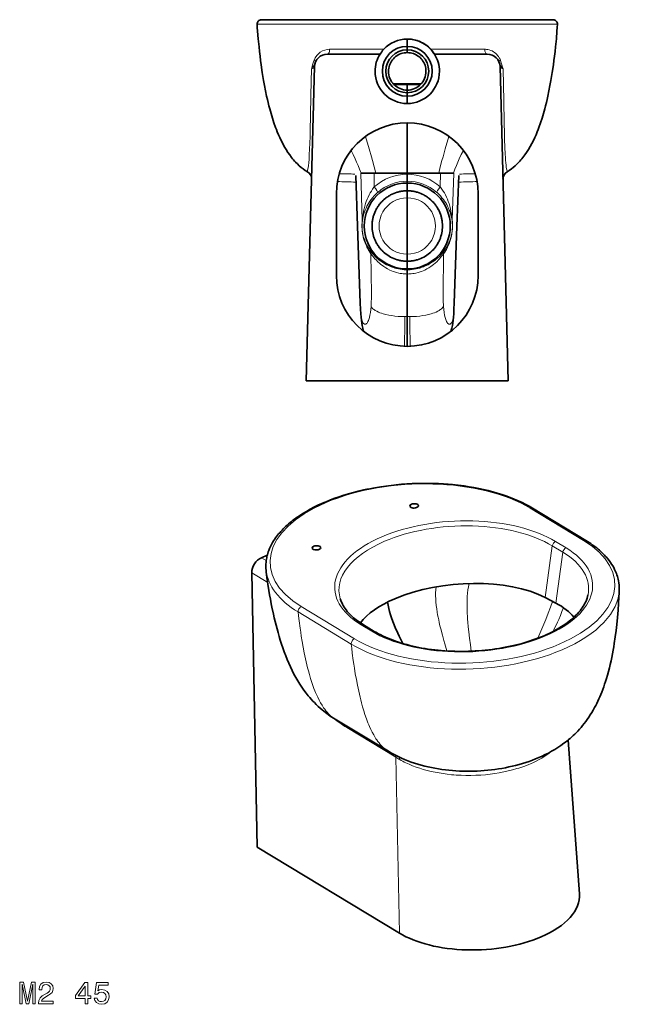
# Model space of a CAD drawing. Extents: x 15 to 367, y 20 to 272.
# Tile 3 of 3: x 225 to 367, y 28 to 257. Entities that reach past the tile are written whole.
import ezdxf

# ---------------------------------------------------------------- set-up
doc = ezdxf.new("R2010")
doc.units = 0

msp = doc.modelspace()

# ---------------------------------------------------------------- linework, layer by layer
at = {"color": 7, "lineweight": 35}
for p, q in [((280.8, 257.43), (314.76, 257.43)), ((348.72, 257.43), (314.76, 257.43)), ((293.17, 246.51), (291.26, 173.43)), ((336.35, 246.51), (338.26, 173.43)), ((314.76, 173.43), (291.26, 173.43)), ((291.26, 173.43), (314.76, 173.43)), ((338.26, 173.43), (314.76, 173.43)), ((314.76, 173.43), (338.26, 173.43)), ((278.57, 128.72), (279.82, 64.94)), ((352.18, 89.81), (354.83, 54.02)), ((279.82, 64.94), (312.92, 44.91))]:
    msp.add_line(p, q, dxfattribs=at)
at = {"color": 7, "lineweight": 13}
for p, q in [((279.8, 256.38), (314.76, 256.38)), ((349.72, 256.38), (314.76, 256.38)), ((312.12, 85.81), (312.92, 44.91))]:
    msp.add_line(p, q, dxfattribs=at)
at = {"color": 7, "lineweight": 35, "ltscale": 0.04253}
for p, q in [((314.76, 251.23), (314.76, 252.93)), ((314.76, 251.23), (314.76, 252.93)), ((314.76, 237.93), (314.76, 239.63)), ((314.76, 237.93), (314.76, 239.63))]:
    msp.add_line(p, q, dxfattribs=at)
at = {"color": 7, "lineweight": 13, "ltscale": 0.314384}
for p, q in [((309.27, 250.54), (296.69, 250.54)), ((320.25, 250.54), (332.83, 250.54))]:
    msp.add_line(p, q, dxfattribs=at)
at = {"color": 7, "lineweight": 35, "ltscale": 0.02}
for p, q in [((314.76, 250.43), (314.76, 251.23)), ((314.76, 250.43), (314.76, 251.23)), ((314.76, 239.63), (314.76, 240.43)), ((314.76, 239.63), (314.76, 240.43))]:
    msp.add_line(p, q, dxfattribs=at)
at = {"color": 7, "lineweight": 35, "ltscale": 0.016557}
msp.add_line((314.76, 249.77), (314.76, 250.43), dxfattribs=at)
msp.add_line((314.76, 249.77), (314.76, 250.43), dxfattribs=at)
at = {"color": 7, "lineweight": 35, "ltscale": 0.306075}
for p, q in [((296.17, 249.43), (308.42, 249.43)), ((333.35, 249.43), (321.1, 249.43))]:
    msp.add_line(p, q, dxfattribs=at)
at = {"color": 7, "lineweight": 35, "ltscale": 0.003912}
msp.add_line((314.76, 242.48), (314.76, 242.33), dxfattribs=at)
msp.add_line((314.76, 242.48), (314.76, 242.33), dxfattribs=at)
at = {"color": 7, "lineweight": 35, "ltscale": 0.031931}
msp.add_line((314.76, 242.33), (314.76, 241.05), dxfattribs=at)
msp.add_line((314.76, 242.33), (314.76, 241.05), dxfattribs=at)
at = {"color": 7, "lineweight": 35, "ltscale": 0.015549}
msp.add_line((314.76, 240.43), (314.76, 241.05), dxfattribs=at)
msp.add_line((314.76, 240.43), (314.76, 241.05), dxfattribs=at)
at = {"color": 7, "lineweight": 35, "ltscale": 0.292197}
msp.add_line((314.76, 233.43), (314.76, 221.74), dxfattribs=at)
msp.add_line((314.76, 233.43), (314.76, 221.74), dxfattribs=at)
at = {"color": 7, "lineweight": 35, "ltscale": 0.293794}
for p, q in [((303.2, 209.43), (302.79, 221.17)), ((326.32, 209.43), (326.73, 221.17))]:
    msp.add_line(p, q, dxfattribs=at)
at = {"color": 7, "lineweight": 13, "ltscale": 0.273311}
for p, q in [((304.3, 210.82), (303.92, 221.74)), ((325.22, 210.82), (325.6, 221.74))]:
    msp.add_line(p, q, dxfattribs=at)
at = {"color": 7, "lineweight": 35, "ltscale": 0.078358}
for p, q in [((303.92, 221.74), (307.06, 221.74)), ((325.6, 221.74), (322.46, 221.74))]:
    msp.add_line(p, q, dxfattribs=at)
at = {"color": 7, "lineweight": 13, "ltscale": 0.08071}
for p, q in [((307.08, 218.52), (307.06, 221.74)), ((322.44, 218.52), (322.46, 221.74))]:
    msp.add_line(p, q, dxfattribs=at)
at = {"color": 7, "lineweight": 35, "ltscale": 0.192524}
for p in [(307.06, 221.74), (322.46, 221.74)]:
    msp.add_line(p, (314.76, 221.74), dxfattribs=at)
at = {"color": 7, "lineweight": 35, "ltscale": 0.006346}
msp.add_line((314.76, 221.49), (314.76, 221.74), dxfattribs=at)
msp.add_line((314.76, 221.49), (314.76, 221.74), dxfattribs=at)
at = {"color": 7, "lineweight": 35, "ltscale": 0.041389}
msp.add_line((314.76, 219.83), (314.76, 221.49), dxfattribs=at)
msp.add_line((314.76, 219.83), (314.76, 221.49), dxfattribs=at)
at = {"color": 7, "lineweight": 35, "ltscale": 0.010196}
msp.add_line((314.76, 219.83), (314.76, 219.43), dxfattribs=at)
msp.add_line((314.76, 219.83), (314.76, 219.43), dxfattribs=at)
at = {"color": 7, "lineweight": 35, "ltscale": 0.044893}
msp.add_line((314.76, 217.63), (314.76, 219.43), dxfattribs=at)
msp.add_line((314.76, 217.63), (314.76, 219.43), dxfattribs=at)
at = {"color": 7, "lineweight": 35, "ltscale": 0.475}
for p, q in [((298.26, 216.93), (298.26, 197.93)), ((331.26, 216.93), (331.26, 197.93))]:
    msp.add_line(p, q, dxfattribs=at)
at = {"color": 7, "lineweight": 35, "ltscale": 0.00106}
for p, q in [((314.76, 217.59), (314.76, 217.63)), ((314.76, 217.59), (314.76, 217.63)), ((314.76, 201.27), (314.76, 201.22)), ((314.76, 201.27), (314.76, 201.22))]:
    msp.add_line(p, q, dxfattribs=at)
at = {"color": 7, "lineweight": 35, "ltscale": 0.040008}
for p, q in [((314.76, 217.59), (314.76, 215.99)), ((314.76, 217.59), (314.76, 215.99)), ((314.76, 201.27), (314.76, 202.87)), ((314.76, 201.27), (314.76, 202.87))]:
    msp.add_line(p, q, dxfattribs=at)
at = {"color": 7, "lineweight": 35, "ltscale": 0.225415}
msp.add_line((314.76, 206.97), (314.76, 215.99), dxfattribs=at)
msp.add_line((314.76, 206.97), (314.76, 215.99), dxfattribs=at)
at = {"color": 7, "lineweight": 35, "ltscale": 0.449879}
for p, q in [((303.83, 191.44), (303.2, 209.43)), ((325.69, 191.44), (326.32, 209.43))]:
    msp.add_line(p, q, dxfattribs=at)
at = {"color": 7, "lineweight": 13, "ltscale": 0.001396}
for p, q in [((304.22, 209.43), (304.22, 209.48)), ((325.31, 209.43), (325.31, 209.48))]:
    msp.add_line(p, q, dxfattribs=at)
at = {"color": 7, "lineweight": 13, "ltscale": 0.001212}
for p, q in [((304.24, 209.38), (304.24, 209.43)), ((325.28, 209.38), (325.28, 209.43))]:
    msp.add_line(p, q, dxfattribs=at)
at = {"color": 7, "lineweight": 35, "ltscale": 0.001923}
for p, q in [((306.91, 207.05), (306.93, 206.97)), ((322.61, 207.05), (322.59, 206.97))]:
    msp.add_line(p, q, dxfattribs=at)
at = {"color": 7, "lineweight": 35, "ltscale": 0.102663}
msp.add_line((314.76, 202.87), (314.76, 206.97), dxfattribs=at)
msp.add_line((314.76, 202.87), (314.76, 206.97), dxfattribs=at)
at = {"color": 7, "lineweight": 13, "ltscale": 0.232419}
for p, q in [((306.41, 193.66), (306.3, 202.96)), ((323.11, 193.66), (323.22, 202.96))]:
    msp.add_line(p, q, dxfattribs=at)
at = {"color": 7, "lineweight": 35, "ltscale": 0.044894}
msp.add_line((314.76, 199.43), (314.76, 201.22), dxfattribs=at)
msp.add_line((314.76, 199.43), (314.76, 201.22), dxfattribs=at)
at = {"color": 7, "lineweight": 35, "ltscale": 0.004461}
msp.add_line((314.76, 199.25), (314.76, 199.43), dxfattribs=at)
msp.add_line((314.76, 199.25), (314.76, 199.43), dxfattribs=at)
at = {"color": 7, "lineweight": 35, "ltscale": 0.024992}
msp.add_line((314.76, 199.25), (314.76, 198.25), dxfattribs=at)
msp.add_line((314.76, 199.25), (314.76, 198.25), dxfattribs=at)
at = {"color": 7, "lineweight": 35, "ltscale": 0.131958}
msp.add_line((314.76, 198.79), (314.76, 193.51), dxfattribs=at)
msp.add_line((314.76, 198.79), (314.76, 193.51), dxfattribs=at)
at = {"color": 7, "lineweight": 35, "ltscale": 0.247714}
msp.add_line((314.76, 188.34), (314.76, 198.25), dxfattribs=at)
msp.add_line((314.76, 188.34), (314.76, 198.25), dxfattribs=at)
at = {"color": 7, "lineweight": 35, "ltscale": 0.000102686}
for p, q in [((303.83, 191.44), (303.83, 191.44)), ((325.69, 191.44), (325.69, 191.44))]:
    msp.add_line(p, q, dxfattribs=at)
at = {"color": 7, "lineweight": 13, "ltscale": 0.014225}
for q in [(314.19, 188.34), (315.33, 188.34)]:
    msp.add_line((314.76, 188.34), q, dxfattribs=at)
at = {"color": 7, "lineweight": 35, "ltscale": 0.172705}
msp.add_line((314.76, 188.34), (314.76, 181.43), dxfattribs=at)
msp.add_line((314.76, 188.34), (314.76, 181.43), dxfattribs=at)
at = {"color": 7, "lineweight": 13, "ltscale": 0.361626}
for p, q in [((343.4, 143.75), (355.77, 136.27)), ((301.74, 112.14), (289.36, 119.63)), ((302.48, 113.39), (290.1, 120.88))]:
    msp.add_line(p, q, dxfattribs=at)
at = {"color": 7, "lineweight": 35, "ltscale": 0.361627}
msp.add_line((343.95, 143.75), (356.33, 136.26), dxfattribs=at)
at = {"color": 7, "lineweight": 13, "ltscale": 0.072325}
for p, q in [((349.26, 136.03), (351.73, 134.53)), ((348.52, 135.02), (350.99, 133.52)), ((306.52, 115.13), (304.05, 116.62))]:
    msp.add_line(p, q, dxfattribs=at)
at = {"color": 7, "lineweight": 13, "ltscale": 0.303608}
msp.add_line((346.86, 122.98), (348.52, 135.02), dxfattribs=at)
at = {"color": 7, "lineweight": 13, "ltscale": 0.298676}
msp.add_line((349.36, 121.68), (350.99, 133.52), dxfattribs=at)
at = {"color": 7, "lineweight": 35, "ltscale": 0.037154}
msp.add_line((280.81, 132.25), (282.18, 132.84), dxfattribs=at)
at = {"color": 7, "lineweight": 13, "ltscale": 0.032757}
msp.add_line((281.93, 131.57), (280.81, 132.25), dxfattribs=at)
at = {"color": 7, "lineweight": 13, "ltscale": 0.108412}
msp.add_line((282.28, 126.47), (278.57, 128.72), dxfattribs=at)
at = {"color": 7, "lineweight": 35, "ltscale": 0.070518}
msp.add_line((349.36, 121.68), (346.86, 122.98), dxfattribs=at)
msp.add_line((349.36, 121.68), (346.86, 122.98), dxfattribs=at)
at = {"color": 7, "lineweight": 35, "ltscale": 0.072325}
msp.add_line((307.08, 115.12), (304.6, 116.62), dxfattribs=at)
at = {"color": 7, "lineweight": 35, "ltscale": 0.361626}
msp.add_line((297.98, 94.68), (310.36, 87.2), dxfattribs=at)
at = {"color": 7, "lineweight": 13, "ltscale": 0.334504}
msp.add_line((300.67, 92.74), (312.12, 85.81), dxfattribs=at)
at = {"color": 7, "lineweight": 35}
for points in [[(291.51, 222.07), (291.01, 222.38), (290.54, 222.72), (290.07, 223.08), (289.62, 223.46), (289.19, 223.86), (288.77, 224.29), (288.53, 224.55), (288.29, 224.81), (288.06, 225.09), (287.83, 225.38), (287.39, 225.97), (286.97, 226.57), (286.54, 227.24), (286.14, 227.93), (285.76, 228.64), (285.39, 229.36), (285.08, 230.01), (284.79, 230.68), (284.51, 231.36), (284.31, 231.87), (284.11, 232.38), (283.73, 233.45), (283.38, 234.52), (283.06, 235.61), (282.75, 236.7), (282.56, 237.42), (282.38, 238.14), (282.2, 238.9), (282.03, 239.65), (281.78, 240.87), (281.54, 242.09), (281.32, 243.31), (281.16, 244.21), (281.02, 245.12), (280.75, 246.91), (280.62, 247.94), (280.49, 248.96), (280.36, 250.03), (280.25, 251.08), (280.06, 253), (279.91, 254.75), (279.85, 255.62), (279.8, 256.38)], [(338.01, 222.07), (338.51, 222.38), (338.99, 222.72), (339.45, 223.08), (339.9, 223.46), (340.33, 223.86), (340.75, 224.29), (340.99, 224.55), (341.23, 224.81), (341.46, 225.09), (341.69, 225.38), (342.13, 225.97), (342.55, 226.57), (342.98, 227.24), (343.38, 227.93), (343.77, 228.64), (344.13, 229.36), (344.44, 230.01), (344.73, 230.68), (345.01, 231.36), (345.21, 231.87), (345.41, 232.38), (345.79, 233.45), (346.14, 234.52), (346.46, 235.61), (346.77, 236.7), (346.96, 237.42), (347.14, 238.14), (347.32, 238.9), (347.49, 239.65), (347.75, 240.87), (347.98, 242.09), (348.2, 243.31), (348.36, 244.21), (348.5, 245.12), (348.77, 246.91), (348.91, 247.94), (349.03, 248.96), (349.16, 250.03), (349.27, 251.08), (349.46, 253), (349.61, 254.75), (349.67, 255.62), (349.72, 256.38)], [(309.27, 250.54), (309.11, 250.36), (309.01, 250.23), (308.82, 249.96), (308.62, 249.68), (308.42, 249.43)], [(310.4, 245.43), (310.41, 245.79), (310.46, 246.14), (310.53, 246.49), (310.63, 246.83), (310.76, 247.16), (310.92, 247.48), (311.1, 247.79), (311.31, 248.08), (311.53, 248.35), (311.78, 248.6), (312.05, 248.83), (312.34, 249.04), (312.66, 249.23), (312.98, 249.39), (313.32, 249.53), (313.67, 249.63), (314.03, 249.71), (314.39, 249.75), (314.76, 249.77)], [(319.12, 245.43), (319.11, 245.79), (319.06, 246.14), (318.99, 246.49), (318.89, 246.83), (318.76, 247.16), (318.6, 247.48), (318.42, 247.79), (318.21, 248.08), (317.99, 248.35), (317.74, 248.6), (317.47, 248.83), (317.18, 249.04), (316.86, 249.23), (316.54, 249.39), (316.2, 249.53), (315.85, 249.63), (315.49, 249.71), (315.13, 249.75), (314.76, 249.77)], [(321.1, 249.43), (320.98, 249.57), (320.81, 249.79), (320.65, 250.02), (320.49, 250.25), (320.33, 250.45), (320.25, 250.54)], [(303.83, 191.44), (303.89, 190.07), (303.95, 188.98), (304.01, 188.19), (304.07, 187.54), (304.17, 186.84), (304.26, 186.27), (304.39, 185.65), (304.51, 185.19), (304.58, 184.95)], [(325.69, 191.44), (325.63, 190.07), (325.57, 188.98), (325.51, 188.19), (325.45, 187.54), (325.36, 186.84), (325.26, 186.27), (325.13, 185.65), (325.01, 185.19), (324.95, 184.95)], [(343.95, 143.75), (343.16, 144.21), (342.33, 144.66), (341.47, 145.08), (340.58, 145.5), (339.66, 145.89), (338.72, 146.27), (337.74, 146.62), (336.74, 146.96), (335.72, 147.28), (334.68, 147.58), (333.61, 147.86), (332.52, 148.11), (331.41, 148.35), (330.28, 148.57), (329.14, 148.76), (327.98, 148.94), (326.64, 149.11), (325.29, 149.26), (324.26, 149.35), (323.23, 149.42), (322.02, 149.49), (320.8, 149.53), (319.57, 149.55), (318.35, 149.55), (317.12, 149.53), (315.89, 149.49), (314.66, 149.42), (313.44, 149.33), (312.21, 149.22), (311, 149.09), (309.79, 148.93), (308.59, 148.76), (307.68, 148.61), (306.77, 148.45), (306.05, 148.31), (305.33, 148.16), (304.61, 148.01), (303.33, 147.71), (302.21, 147.42), (301.1, 147.12), (300.01, 146.79), (298.94, 146.44), (297.89, 146.08), (296.87, 145.69), (295.87, 145.29), (295.38, 145.09)], [(281.91, 129.3), (281.87, 129.78), (281.85, 130.26), (281.86, 130.75), (281.89, 131.23), (281.93, 131.57), (281.98, 131.91), (282.04, 132.25), (282.11, 132.58), (282.2, 132.92), (282.29, 133.26), (282.4, 133.59), (282.52, 133.93), (282.71, 134.39), (282.92, 134.86), (283.15, 135.31), (283.4, 135.77), (283.63, 136.15), (283.87, 136.52), (284.09, 136.84), (284.32, 137.15), (284.56, 137.46), (284.8, 137.77), (285.06, 138.07), (285.33, 138.38), (285.61, 138.68), (285.89, 138.97), (286.19, 139.27), (286.5, 139.56), (286.81, 139.84), (287.14, 140.13), (287.47, 140.41), (287.81, 140.69), (288.16, 140.96), (288.52, 141.23), (288.89, 141.5), (289.66, 142.03), (290.45, 142.54), (291.28, 143.04), (292.14, 143.52), (293.03, 143.99), (293.95, 144.44), (294.9, 144.88), (295.38, 145.09)], [(364.1, 124.86), (364.1, 125.37), (364.07, 125.88), (364.01, 126.39), (363.92, 126.9), (363.85, 127.24), (363.77, 127.57), (363.68, 127.9), (363.57, 128.23), (363.45, 128.56), (363.32, 128.88), (363.18, 129.21), (363.03, 129.53), (362.81, 129.95), (362.58, 130.36), (362.32, 130.77), (362.05, 131.17), (361.75, 131.58), (361.43, 131.99), (361.18, 132.28), (360.92, 132.57), (360.65, 132.86), (360.38, 133.14), (360.09, 133.42), (359.79, 133.7), (359.49, 133.97), (359.17, 134.24), (358.85, 134.51), (358.51, 134.77), (358.17, 135.03), (357.82, 135.28), (357.46, 135.53), (357.09, 135.78), (356.71, 136.02), (356.33, 136.26)], [(297.98, 94.68), (297.6, 94.92), (297.21, 95.17), (296.83, 95.42), (296.45, 95.69), (296.07, 95.97), (295.69, 96.25), (295.31, 96.55), (294.93, 96.86), (294.48, 97.25), (294.03, 97.65), (293.58, 98.08), (293.13, 98.53), (292.77, 98.9), (292.41, 99.3), (292.05, 99.71), (291.69, 100.13), (291.2, 100.75), (290.71, 101.41), (290.22, 102.1), (289.75, 102.82), (289.28, 103.58), (288.83, 104.36), (288.39, 105.18), (287.96, 106.02), (287.56, 106.85), (287.18, 107.7), (286.81, 108.57), (286.46, 109.45), (286.12, 110.34), (285.8, 111.25), (285.49, 112.16), (285.2, 113.07), (284.93, 113.95), (284.68, 114.82), (284.44, 115.69), (284.22, 116.56), (284.01, 117.41), (283.81, 118.26), (283.62, 119.09), (283.27, 120.73), (283.11, 121.54), (282.91, 122.62), (282.73, 123.64), (282.56, 124.62), (282.33, 126.11), (282.11, 127.67), (281.95, 128.94), (281.91, 129.3)], [(345.4, 85.75), (346.15, 86.09), (346.89, 86.44), (347.62, 86.81), (348.35, 87.21), (349.08, 87.63), (349.81, 88.08), (350.52, 88.56), (351.23, 89.07), (351.6, 89.34), (351.96, 89.63), (352.32, 89.92), (352.68, 90.22), (353.03, 90.54), (353.39, 90.86), (353.74, 91.19), (354.09, 91.54), (354.47, 91.93), (354.84, 92.34), (355.21, 92.76), (355.58, 93.2), (355.95, 93.66), (356.32, 94.14), (356.67, 94.63), (357.03, 95.15), (357.37, 95.68), (357.71, 96.22), (358.05, 96.79), (358.37, 97.38), (358.63, 97.86), (358.88, 98.35), (359.12, 98.86), (359.36, 99.38), (359.6, 99.91), (359.82, 100.45), (360.05, 101), (360.26, 101.55), (360.49, 102.19), (360.71, 102.83), (360.93, 103.48), (361.14, 104.14), (361.37, 104.95), (361.6, 105.77), (361.81, 106.59), (362.01, 107.42), (362.2, 108.25), (362.38, 109.07), (362.54, 109.9), (362.7, 110.73), (362.83, 111.51), (362.96, 112.28), (363.19, 113.81), (363.38, 115.29), (363.54, 116.71), (363.7, 118.32), (363.85, 120.03), (363.95, 121.56), (364.03, 122.99), (364.08, 124.19), (364.1, 124.86)], [(299.16, 122.72), (299.24, 122.49), (299.31, 122.26), (299.4, 122.04), (299.5, 121.81), (299.67, 121.47), (299.85, 121.12), (300.06, 120.78), (300.28, 120.44), (300.53, 120.1), (300.8, 119.77), (301.09, 119.43), (301.4, 119.1), (301.69, 118.81), (302, 118.53), (302.28, 118.28), (302.58, 118.03), (302.88, 117.79), (303.21, 117.55), (303.54, 117.31), (303.88, 117.07), (304.24, 116.84), (304.6, 116.62)], [(310.18, 121.93), (310.31, 121.19), (310.46, 120.46), (310.65, 119.72), (310.86, 118.98), (311.1, 118.25), (311.39, 117.43), (311.71, 116.61), (312.05, 115.8), (312.3, 115.24), (312.55, 114.67), (312.86, 114.02), (313.18, 113.37), (313.73, 112.28)], [(310.18, 121.93), (310.31, 121.19), (310.46, 120.46), (310.65, 119.72), (310.86, 118.98), (311.1, 118.25), (311.39, 117.43), (311.71, 116.61), (312.05, 115.8), (312.3, 115.24), (312.55, 114.67), (312.86, 114.02), (313.18, 113.37), (313.73, 112.28)], [(346.6, 114.1), (347.21, 114.37), (347.8, 114.64), (348.38, 114.93), (348.94, 115.22), (349.49, 115.51), (350.02, 115.82), (350.53, 116.13), (351.03, 116.44), (351.51, 116.77), (351.98, 117.11), (352.43, 117.45), (352.86, 117.79), (353.27, 118.14), (353.66, 118.49), (354.02, 118.85), (354.37, 119.21), (354.68, 119.55), (354.97, 119.9), (355.24, 120.25), (355.49, 120.6), (355.72, 120.95), (355.93, 121.3), (356.12, 121.65), (356.29, 122), (356.46, 122.41), (356.61, 122.81), (356.73, 123.22), (356.82, 123.62)], [(307.08, 115.12), (307.57, 114.83), (308.07, 114.55), (308.59, 114.28), (309.13, 114.02), (309.69, 113.76), (310.25, 113.51), (310.85, 113.27), (311.44, 113.04), (312.06, 112.82), (312.69, 112.61), (313.34, 112.4), (313.99, 112.21), (314.67, 112.02), (315.34, 111.84), (316.04, 111.68), (316.74, 111.52), (317.46, 111.37), (318.18, 111.24), (318.92, 111.11), (319.65, 111), (320.41, 110.9), (321.16, 110.8), (321.92, 110.72), (322.69, 110.65), (323.47, 110.59), (324.24, 110.54), (325.03, 110.5), (325.81, 110.48), (326.6, 110.46), (327.39, 110.46), (328.19, 110.46), (328.98, 110.48), (329.77, 110.51), (330.57, 110.55), (331.36, 110.6), (332.15, 110.67), (332.93, 110.74), (333.72, 110.82), (334.5, 110.92), (335.28, 111.03), (336.04, 111.14), (336.81, 111.27), (337.57, 111.41), (338.32, 111.56), (339.07, 111.72), (339.81, 111.89), (340.53, 112.06), (341.25, 112.25), (341.96, 112.45), (342.66, 112.66), (343.34, 112.88), (344.02, 113.11), (344.68, 113.34), (345.34, 113.58), (345.97, 113.83), (346.6, 114.1)], [(345.4, 85.75), (344.64, 85.44), (343.88, 85.15), (343.12, 84.87), (342.34, 84.61), (341.56, 84.37), (340.78, 84.14), (339.99, 83.93), (339.2, 83.74), (338.4, 83.56), (337.59, 83.39), (336.78, 83.24), (335.97, 83.11), (335.16, 82.99), (334.34, 82.89), (333.52, 82.8), (332.69, 82.72), (331.87, 82.66), (331.04, 82.62), (330.22, 82.59), (329.39, 82.57), (328.56, 82.57), (327.74, 82.59), (326.91, 82.62), (326.09, 82.66), (325.27, 82.72), (324.45, 82.8), (323.64, 82.89), (322.82, 82.99), (322.01, 83.12), (321.21, 83.25), (320.41, 83.41), (319.61, 83.58), (318.82, 83.77), (318.03, 83.97), (317.24, 84.2), (316.47, 84.44), (315.69, 84.7), (314.92, 84.99), (314.15, 85.29), (313.39, 85.62), (312.62, 85.97), (311.86, 86.35), (311.11, 86.76), (310.36, 87.2)]]:
    msp.add_lwpolyline(points, dxfattribs=at)
at = {"color": 7, "lineweight": 13}
for points in [[(332.83, 250.54), (333, 250.54), (333.17, 250.52), (333.35, 250.5), (333.52, 250.48), (333.86, 250.4), (334.18, 250.29), (334.5, 250.16), (334.8, 249.99), (335.08, 249.8), (335.34, 249.6), (335.58, 249.37), (335.8, 249.12), (336.01, 248.85), (336.19, 248.55), (336.35, 248.24), (336.43, 248.04)], [(293.09, 248.04), (292.95, 247.66), (292.87, 247.42), (292.73, 246.95), (292.51, 246.18), (292.45, 245.99)], [(293.39, 247.54), (293.24, 247.2), (293.17, 247.04), (293.05, 246.81), (292.93, 246.62), (292.8, 246.43), (292.58, 246.14), (292.45, 245.99)], [(336.13, 247.54), (336.28, 247.2), (336.35, 247.04), (336.47, 246.81), (336.59, 246.61), (336.72, 246.43), (336.94, 246.14), (337.07, 245.99)], [(336.43, 248.04), (336.57, 247.66), (336.65, 247.42), (336.79, 246.95), (337.01, 246.18), (337.07, 245.99)], [(292.45, 245.99), (292.33, 239.9), (292.22, 235), (292.15, 231.78), (292.12, 230.26), (292.07, 228.71), (292.02, 227.3), (291.96, 226.04), (291.9, 225.01), (291.82, 224.15), (291.75, 223.48), (291.68, 222.98), (291.64, 222.73), (291.57, 222.36), (291.51, 222.07)], [(293.17, 246.51), (293.16, 246.44), (293.12, 246.37), (293.05, 246.29), (292.98, 246.24), (292.9, 246.19), (292.7, 246.09), (292.45, 245.99)], [(336.35, 246.51), (336.36, 246.44), (336.4, 246.37), (336.47, 246.29), (336.54, 246.24), (336.62, 246.19), (336.82, 246.09), (337.07, 245.99)], [(338.01, 222.07), (337.98, 222.22), (337.92, 222.51), (337.88, 222.72), (337.82, 223.09), (337.76, 223.57), (337.7, 224.11), (337.64, 224.75), (337.6, 225.39), (337.56, 226.11), (337.48, 227.78), (337.42, 229.56), (337.39, 230.85), (337.33, 233.6), (337.22, 238.47), (337.07, 245.99)], [(305.06, 230.28), (305.92, 227.37), (306.44, 225.56), (306.7, 224.65), (307.08, 223.21), (307.46, 221.74)], [(324.46, 230.28), (323.6, 227.37), (323.08, 225.56), (322.83, 224.65), (322.44, 223.21), (322.07, 221.74)], [(301.7, 227.02), (302.18, 226.03), (302.64, 225.04), (302.98, 224.29), (303.31, 223.54), (303.68, 222.65), (304.04, 221.74)], [(327.82, 227.02), (327.34, 226.03), (326.88, 225.04), (326.54, 224.29), (326.21, 223.54), (325.84, 222.65), (325.49, 221.74)], [(304.3, 210.82), (304.36, 211.47), (304.41, 211.87), (304.47, 212.26), (304.58, 212.86), (304.71, 213.46), (304.86, 214.05), (305.04, 214.64), (305.22, 215.15), (305.42, 215.66), (305.64, 216.16), (305.88, 216.65), (306.13, 217.11), (306.4, 217.57), (306.7, 218.01), (307.01, 218.44), (307.08, 218.52)], [(325.22, 210.82), (325.16, 211.47), (325.11, 211.87), (325.05, 212.26), (324.94, 212.86), (324.81, 213.46), (324.66, 214.05), (324.48, 214.64), (324.3, 215.15), (324.11, 215.66), (323.89, 216.16), (323.64, 216.65), (323.39, 217.11), (323.12, 217.57), (322.82, 218.01), (322.51, 218.44), (322.44, 218.52)], [(304.32, 210.59), (304.41, 211.15), (304.52, 211.7), (304.67, 212.25), (304.81, 212.7), (304.98, 213.14), (305.16, 213.58), (305.37, 214.01), (305.58, 214.42), (305.82, 214.82), (306.07, 215.22), (306.35, 215.61), (306.68, 216.02), (307.03, 216.42), (307.41, 216.82), (307.81, 217.19), (307.88, 217.26)], [(325.2, 210.59), (325.11, 211.15), (325, 211.7), (324.85, 212.25), (324.71, 212.7), (324.54, 213.14), (324.36, 213.58), (324.16, 214.01), (323.94, 214.42), (323.7, 214.82), (323.45, 215.22), (323.17, 215.61), (322.84, 216.02), (322.49, 216.42), (322.11, 216.82), (321.71, 217.19), (321.64, 217.26)], [(306.3, 202.96), (306.06, 203.32), (305.81, 203.71), (305.65, 203.97), (305.5, 204.25), (305.37, 204.51), (305.24, 204.78), (305.03, 205.26), (304.93, 205.52), (304.83, 205.79), (304.67, 206.28), (304.53, 206.82), (304.47, 207.08), (304.37, 207.59), (304.35, 207.74), (304.29, 208.2), (304.24, 208.72), (304.22, 209.25), (304.22, 209.43)], [(306.08, 203.77), (305.87, 204.09), (305.65, 204.43), (305.43, 204.8), (305.3, 205.04), (305.17, 205.31), (305.06, 205.56), (304.94, 205.82), (304.77, 206.28), (304.69, 206.52), (304.61, 206.78), (304.53, 207.09), (304.45, 207.42), (304.39, 207.73), (304.34, 208.06), (304.28, 208.54), (304.25, 209.05), (304.24, 209.38)], [(323.22, 202.96), (323.47, 203.32), (323.71, 203.71), (323.87, 203.97), (324.02, 204.25), (324.15, 204.51), (324.28, 204.78), (324.49, 205.26), (324.59, 205.52), (324.69, 205.79), (324.85, 206.28), (324.99, 206.82), (325.05, 207.08), (325.15, 207.59), (325.17, 207.74), (325.23, 208.2), (325.28, 208.72), (325.3, 209.25), (325.31, 209.43)], [(323.44, 203.77), (323.65, 204.09), (323.87, 204.43), (324.09, 204.8), (324.22, 205.04), (324.35, 205.31), (324.46, 205.56), (324.58, 205.82), (324.75, 206.28), (324.83, 206.52), (324.91, 206.78), (324.99, 207.09), (325.07, 207.42), (325.13, 207.73), (325.18, 208.06), (325.24, 208.54), (325.27, 209.05), (325.28, 209.38)], [(314.76, 199.25), (314.58, 199.25), (314.06, 199.27), (313.6, 199.31), (313.14, 199.37), (312.7, 199.45), (312.28, 199.54), (311.87, 199.65), (311.57, 199.74), (311.28, 199.84), (310.99, 199.95), (310.71, 200.06), (310.31, 200.23), (309.94, 200.42), (309.57, 200.61), (309.32, 200.76), (309.08, 200.91), (308.83, 201.08), (308.59, 201.25), (308.25, 201.5), (307.93, 201.77), (307.62, 202.03), (307.28, 202.36), (306.96, 202.7), (306.67, 203.03), (306.46, 203.29), (306.11, 203.74), (306.08, 203.77)], [(314.76, 198.25), (314.39, 198.27), (313.83, 198.32), (313.5, 198.36), (313.14, 198.41), (312.78, 198.48), (312.22, 198.61), (311.79, 198.74), (311.48, 198.85), (311.08, 199), (310.67, 199.18), (310.18, 199.43), (309.75, 199.67), (309.29, 199.97), (308.96, 200.21), (308.64, 200.45), (308.28, 200.76), (307.89, 201.13), (307.51, 201.52), (307.25, 201.82), (307.01, 202.11), (306.78, 202.39), (306.61, 202.6), (306.42, 202.8), (306.36, 202.87), (306.3, 202.96)], [(314.76, 199.25), (314.94, 199.25), (315.46, 199.27), (315.92, 199.31), (316.38, 199.37), (316.82, 199.45), (317.24, 199.54), (317.65, 199.65), (317.95, 199.74), (318.24, 199.84), (318.53, 199.95), (318.81, 200.06), (319.21, 200.23), (319.59, 200.42), (319.95, 200.61), (320.2, 200.76), (320.44, 200.91), (320.69, 201.08), (320.93, 201.25), (321.27, 201.5), (321.59, 201.77), (321.9, 202.03), (322.24, 202.36), (322.56, 202.7), (322.85, 203.03), (323.07, 203.29), (323.41, 203.74), (323.44, 203.77)], [(314.76, 198.25), (315.13, 198.27), (315.69, 198.32), (316.02, 198.36), (316.38, 198.41), (316.74, 198.48), (317.3, 198.61), (317.73, 198.74), (318.04, 198.85), (318.44, 199), (318.85, 199.18), (319.34, 199.43), (319.77, 199.67), (320.23, 199.97), (320.56, 200.21), (320.88, 200.45), (321.24, 200.76), (321.63, 201.13), (322.01, 201.52), (322.27, 201.82), (322.51, 202.11), (322.74, 202.39), (322.91, 202.6), (323.1, 202.8), (323.16, 202.87), (323.22, 202.96)], [(306.33, 190.71), (306.36, 191.18), (306.38, 191.67), (306.41, 192.66), (306.41, 193.66)], [(323.19, 190.71), (323.16, 191.18), (323.14, 191.67), (323.11, 192.66), (323.11, 193.66)], [(303.83, 191.44), (303.89, 190.08), (303.92, 189.47), (303.95, 189.05), (303.99, 188.67), (304.04, 188.24), (304.1, 187.88), (304.16, 187.6), (304.24, 187.37), (304.29, 187.23), (304.34, 187.11), (304.42, 186.96), (304.51, 186.82), (304.61, 186.71), (304.71, 186.63), (304.77, 186.6), (304.83, 186.58), (304.91, 186.56), (305, 186.57), (305.1, 186.59), (305.19, 186.64), (305.3, 186.73), (305.41, 186.85), (305.51, 187), (305.61, 187.19), (305.71, 187.42), (305.81, 187.68), (305.88, 187.9), (305.94, 188.14), (306.06, 188.67), (306.17, 189.29), (306.26, 189.98), (306.33, 190.71)], [(306.33, 190.71), (306.45, 190.53), (306.6, 190.35), (306.78, 190.18), (306.99, 190.01), (307.14, 189.9), (307.3, 189.8), (307.65, 189.6), (308.04, 189.41), (308.4, 189.26), (308.78, 189.13), (309.18, 189), (309.49, 188.91), (309.81, 188.83), (310.46, 188.68), (311.14, 188.57), (311.85, 188.47), (312.62, 188.4), (313.4, 188.35), (314.19, 188.34)], [(323.19, 190.71), (323.07, 190.53), (322.92, 190.35), (322.74, 190.18), (322.53, 190.01), (322.38, 189.9), (322.22, 189.8), (321.87, 189.6), (321.48, 189.41), (321.12, 189.26), (320.74, 189.13), (320.34, 189), (320.03, 188.91), (319.72, 188.83), (319.06, 188.68), (318.38, 188.57), (317.68, 188.47), (316.9, 188.4), (316.12, 188.35), (315.33, 188.34)], [(325.69, 191.44), (325.63, 190.08), (325.6, 189.47), (325.57, 189.05), (325.53, 188.67), (325.48, 188.24), (325.42, 187.88), (325.36, 187.6), (325.28, 187.37), (325.23, 187.23), (325.18, 187.11), (325.1, 186.96), (325.01, 186.82), (324.91, 186.71), (324.81, 186.63), (324.75, 186.6), (324.69, 186.58), (324.61, 186.56), (324.52, 186.57), (324.42, 186.59), (324.33, 186.64), (324.22, 186.73), (324.11, 186.85), (324.01, 187), (323.91, 187.19), (323.81, 187.42), (323.71, 187.68), (323.64, 187.9), (323.58, 188.14), (323.46, 188.67), (323.35, 189.29), (323.26, 189.98), (323.19, 190.71)], [(314.11, 181.44), (314.17, 186.78), (314.19, 188.34)], [(315.41, 181.44), (315.35, 186.78), (315.33, 188.34)], [(329.14, 126.24), (329, 125.51), (328.89, 124.77), (328.8, 124.02), (328.73, 123.26), (328.69, 122.5), (328.67, 121.64), (328.67, 120.77), (328.69, 119.9), (328.72, 119.29), (328.75, 118.68), (328.8, 117.97), (328.86, 117.25), (328.97, 116.13), (329.09, 115.01), (329.27, 113.51), (329.47, 112.01), (329.66, 110.51)], [(321.46, 125.47), (321.4, 124.78), (321.37, 124.08), (321.37, 123.38), (321.39, 122.67), (321.43, 121.96), (321.51, 121.16), (321.61, 120.36), (321.73, 119.56), (321.83, 118.97), (321.94, 118.39), (322.07, 117.76), (322.21, 117.14), (322.38, 116.41), (322.56, 115.69), (322.94, 114.23), (323.28, 113.01), (323.51, 112.19), (323.98, 110.56)], [(348.57, 122.09), (348.08, 120.73), (347.55, 119.33), (346.99, 117.9), (346.54, 116.82), (346.09, 115.72), (345.14, 113.51)], [(297.98, 94.68), (297.78, 94.81), (297.58, 94.95), (297.38, 95.09), (297.19, 95.25), (296.81, 95.57), (296.45, 95.93), (296.1, 96.31), (295.82, 96.64), (295.55, 96.99), (295.29, 97.35), (295.11, 97.63), (294.92, 97.92), (294.56, 98.52), (294.23, 99.14), (293.91, 99.79), (293.6, 100.45), (293.42, 100.88), (293.24, 101.31), (293.05, 101.8), (292.87, 102.29), (292.54, 103.24), (292.26, 104.13), (291.99, 105.04), (291.74, 105.95), (291.56, 106.64), (291.39, 107.33), (291.07, 108.71), (290.79, 110.08), (290.53, 111.42), (290.3, 112.73), (290.09, 114.02), (289.95, 114.96), (289.82, 115.86), (289.6, 117.54), (289.46, 118.69), (289.36, 119.63)], [(351.09, 120.65), (350.77, 119.75), (350.41, 118.84), (350.02, 117.91), (349.72, 117.24), (349.41, 116.55), (349.07, 115.83), (348.71, 115.1)], [(310.36, 87.2), (310.15, 87.32), (309.95, 87.46), (309.76, 87.61), (309.56, 87.76), (309.18, 88.08), (308.82, 88.44), (308.48, 88.82), (308.2, 89.15), (307.93, 89.5), (307.67, 89.86), (307.48, 90.14), (307.3, 90.43), (306.94, 91.03), (306.6, 91.65), (306.28, 92.3), (305.98, 92.96), (305.8, 93.39), (305.62, 93.82), (305.43, 94.31), (305.25, 94.8), (304.92, 95.75), (304.63, 96.64), (304.37, 97.55), (304.11, 98.46), (303.94, 99.15), (303.77, 99.84), (303.45, 101.22), (303.16, 102.59), (302.91, 103.93), (302.67, 105.25), (302.46, 106.53), (302.32, 107.47), (302.19, 108.37), (301.97, 110.05), (301.84, 111.2), (301.74, 112.14)], [(343.42, 84.31), (343.08, 84.17), (342.48, 83.93), (341.86, 83.69), (341.23, 83.47), (340.74, 83.32), (340.26, 83.17), (339.27, 82.89), (338.25, 82.63), (337.22, 82.4), (336.17, 82.2), (335.11, 82.03), (334.03, 81.89), (332.95, 81.77), (331.86, 81.68), (330.72, 81.62), (329.58, 81.59), (328.43, 81.59), (327.29, 81.62), (326.15, 81.68), (325.59, 81.72), (325.02, 81.77), (324.06, 81.88), (323.1, 82.01), (322.15, 82.16), (321.22, 82.33), (320.3, 82.53), (319.39, 82.75), (318.5, 83), (317.65, 83.26), (316.81, 83.54), (316, 83.85), (315.21, 84.18), (314.45, 84.53), (314.07, 84.71), (313.7, 84.9), (313.35, 85.09), (313.01, 85.29)]]:
    msp.add_lwpolyline(points, dxfattribs=at)
for points in [[(224.54, 28.48), (225.1, 28.48), (225.1, 33.02), (226.03, 28.48), (226.65, 28.48), (227.58, 33.02), (227.58, 28.48), (228.14, 28.48), (228.14, 33.48), (227.26, 33.48), (226.34, 29.07), (225.43, 33.48), (224.54, 33.48)], [(228.92, 28.48), (232.36, 28.48), (232.36, 29.1), (229.64, 29.1), (229.79, 29.44), (230.05, 29.72), (230.85, 30.23), (231.28, 30.45), (231.75, 30.76), (232.09, 31.12), (232.29, 31.55), (232.36, 32.03), (232.24, 32.63), (231.9, 33.11), (231.38, 33.41), (230.71, 33.52), (230.02, 33.4), (229.49, 33.06), (229.15, 32.52), (229.04, 31.81), (229.04, 31.7), (229.69, 31.7), (229.69, 31.76), (229.76, 32.25), (229.95, 32.61), (230.26, 32.84), (230.67, 32.92), (231.09, 32.85), (231.4, 32.67), (231.6, 32.39), (231.67, 32.04), (231.62, 31.7), (231.49, 31.42), (231.26, 31.18), (230.94, 30.96), (230.51, 30.73), (229.81, 30.29), (229.31, 29.81), (229.02, 29.23), (228.92, 28.51)], [(239.75, 28.48), (240.4, 28.48), (240.4, 29.72), (241.11, 29.72), (241.11, 30.3), (240.4, 30.3), (240.4, 33.38), (239.74, 33.38), (237.55, 30.36), (237.55, 29.72), (239.75, 29.72)], [(238.16, 30.3), (239.75, 32.54), (239.75, 30.3)], [(241.9, 29.79), (242.06, 29.2), (242.42, 28.74), (242.93, 28.45), (243.6, 28.34), (244.33, 28.47), (244.89, 28.82), (245.25, 29.38), (245.39, 30.1), (245.27, 30.77), (244.92, 31.3), (244.38, 31.64), (243.68, 31.76), (243.14, 31.68), (242.73, 31.44), (242.93, 32.79), (245.12, 32.79), (245.12, 33.38), (242.44, 33.38), (242.05, 30.72), (242.63, 30.72), (243.04, 31.06), (243.58, 31.19), (244.04, 31.11), (244.39, 30.88), (244.61, 30.52), (244.69, 30.07), (244.61, 29.62), (244.38, 29.26), (244.03, 29.04), (243.58, 28.96), (243.19, 29.01), (242.9, 29.18), (242.68, 29.43), (242.57, 29.79)]]:
    msp.add_lwpolyline(points, close=True, dxfattribs=at)
at = {"color": 7, "lineweight": 35}
for centre, radius, start, end in [((280.8, 256.43), 1, 90, 183.2601), ((348.72, 256.43), 1, 356.7399, 90), ((314.76, 245.43), 7.5, 90, 137.0544), ((314.76, 245.43), 7.5, 90, 137.0507), ((314.76, 245.43), 7.5, 90, 137.0531), ((314.76, 245.43), 7.5, 42.9469, 90), ((314.76, 245.43), 7.5, 42.9469, 90), ((314.76, 245.43), 7.5, 32.244, 90), ((314.76, 245.43), 5.8, 90, 180), ((314.76, 245.43), 5.8, 90, 180), ((314.76, 245.43), 5.8, 90, 180), ((314.76, 245.43), 5, 90, 180), ((314.76, 245.43), 5, 90.0003, 179.9998), ((314.76, 245.43), 5.8, 0, 90), ((314.76, 245.43), 5.8, 0, 90), ((314.76, 245.43), 5.8, 0, 90), ((314.76, 245.43), 5, 0, 90), ((314.76, 245.43), 5, 0.0002, 89.9997), ((296.17, 246.43), 3, 90, 178.5), ((314.76, 245.43), 7.5, 147.756, 180), ((314.76, 245.43), 7.5, 147.756, 180), ((314.76, 245.43), 7.5, 147.756, 180), ((314.76, 245.43), 7.5, 360, 32.244), ((314.76, 245.43), 7.5, 0, 32.244), ((333.35, 246.43), 3, 1.5, 90), ((314.76, 245.43), 7.5, 180, 270), ((314.76, 245.43), 7.5, 180, 270), ((314.76, 245.43), 5.8, 180, 270), ((314.76, 245.43), 5.8, 180, 270), ((314.76, 245.43), 5, 180, 270), ((314.76, 245.43), 5, 180, 269.9997), ((314.77, 245.42), 4.37, 179.8093, 224.8319), ((314.76, 245.43), 7.5, 270, 360), ((314.76, 245.43), 5.8, 270, 360), ((314.76, 245.43), 5, 270, 360), ((314.76, 245.43), 5.8, 270, 360), ((314.76, 245.43), 7.5, 270, 360), ((314.76, 245.43), 5, 270.0003, 360), ((314.75, 245.42), 4.37, 315.1681, 0.1908), ((314.75, 719.55), 477.06, 269.6114, 270.0007), ((314.75, 719.55), 477.06, 269.6114, 270.0007), ((314.76, 777.53), 535.2, 269.6695, 270.0004), ((314.76, 777.52), 535.2, 269.6694, 270.0004), ((314.76, 245.41), 4.36, 224.8518, 270.0271), ((314.77, 719.55), 477.06, 269.9993, 270.3886), ((314.77, 719.55), 477.06, 269.9993, 270.3886), ((314.76, 777.53), 535.2, 269.9996, 270.3305), ((314.76, 777.52), 535.2, 269.9996, 270.3306), ((314.76, 245.41), 4.36, 269.9729, 315.1482), ((314.76, 216.93), 16.5, 90, 180), ((314.76, 216.93), 16.5, 0, 90), ((290.49, 220.35), 2, 358.7835, 59.3517), ((339.03, 220.35), 2, 120.6483, 181.4999), ((314.76, 209.43), 10, 90, 270), ((314.76, 209.43), 10, 270, 90), ((314.76, 209.43), 8.2, 129.3751, 134.9999), ((314.76, 209.43), 8.2, 123.7499, 129.3751), ((314.76, 209.43), 8.2, 118.1246, 123.7499), ((314.76, 209.43), 8.2, 106.8753, 118.1246), ((314.76, 209.43), 8.2, 101.2504, 106.8753), ((314.76, 209.43), 8.2, 95.625, 101.2504), ((314.76, 209.43), 8.2, 89.9998, 95.6248), ((314.76, 209.43), 8.2, 84.3752, 90.0002), ((314.76, 209.43), 8.2, 78.7496, 84.375), ((314.76, 209.43), 8.2, 73.1247, 78.7496), ((314.76, 209.43), 8.2, 61.8754, 73.1247), ((314.76, 209.43), 8.2, 56.2501, 61.8754), ((314.76, 209.43), 8.2, 50.6249, 56.2501), ((314.76, 209.43), 8.2, 45.0001, 50.6249), ((314.76, 209.43), 8.21, 151.8756, 163.1244), ((314.76, 209.43), 8.2, 146.2506, 151.8757), ((314.76, 209.43), 8.2, 140.6248, 146.2505), ((314.76, 209.43), 8.2, 134.9998, 140.6248), ((314.76, 209.43), 8.2, 39.3752, 45.0002), ((314.76, 209.43), 8.2, 33.7495, 39.3752), ((314.76, 209.43), 8.2, 28.1243, 33.7494), ((314.76, 209.43), 8.21, 16.8757, 28.1244), ((314.76, 209.43), 8.2, 168.7496, 174.3753), ((314.76, 209.43), 8.2, 163.1243, 168.7496), ((314.76, 209.43), 8.2, 11.2504, 16.8757), ((314.76, 209.43), 8.2, 5.6247, 11.2504), ((314.76, 209.43), 8.2, 174.3753, 180.0003), ((314.76, 209.43), 8.2, 180.0002, 185.6248), ((314.76, 209.43), 8.2, 185.6247, 196.8754), ((314.76, 209.43), 8.2, 343.1244, 354.3751), ((314.76, 209.43), 8.2, 359.9997, 5.6247), ((314.76, 209.43), 8.2, 354.3753, 359.9998), ((314.76, 209.43), 8.2, 197.4126, 202.5001), ((314.76, 209.43), 8.2, 202.5001, 208.1246), ((314.76, 209.43), 8.2, 331.8754, 337.4999), ((314.76, 209.43), 8.2, 337.4999, 342.5874), ((314.76, 209.43), 8.2, 208.1246, 213.7494), ((314.76, 209.43), 8.2, 213.7495, 219.375), ((314.76, 209.43), 8.2, 219.3752, 225.0002), ((314.76, 209.43), 8.2, 314.9998, 320.6248), ((314.76, 209.43), 8.2, 320.625, 326.2505), ((314.76, 209.43), 8.2, 326.2506, 331.8754), ((314.76, 209.43), 8.2, 225, 230.6249), ((314.76, 209.43), 8.2, 230.6249, 241.8753), ((314.76, 209.43), 8.2, 241.8753, 253.1246), ((314.76, 209.43), 8.2, 286.8754, 298.1247), ((314.76, 209.43), 8.2, 298.1247, 309.375), ((314.76, 209.43), 8.2, 309.3751, 315), ((314.76, 209.43), 8.2, 253.1246, 258.7497), ((314.76, 209.43), 8.2, 258.7497, 264.3752), ((314.76, 209.43), 8.2, 264.3753, 270.0002), ((314.76, 209.43), 8.2, 269.9998, 275.6247), ((314.76, 209.43), 8.2, 275.6248, 281.2503), ((314.76, 209.43), 8.2, 281.2503, 286.8754), ((314.76, 197.93), 16.5, 180, 270), ((314.76, 197.93), 16.5, 270, 0)]:
    msp.add_arc(centre, radius, start, end, dxfattribs=at)
at = {"color": 7, "lineweight": 13}
for centre, radius, start, end in [((308.96, 633.31), 411.84, 268.6045, 269.1117), ((320.56, 633.31), 411.84, 270.8883, 271.3955), ((314.76, 209.38), 10.46, 89.9871, 131.0919), ((314.76, 209.38), 10.46, 48.9081, 90.0129), ((314.76, 209.43), 8.16, 90, 270.0001), ((314.76, 209.43), 6.56, 89.9999, 270.0001), ((314.76, 209.43), 8.16, 269.9999, 90.0001), ((314.76, 209.43), 6.56, 270, 90.0001), ((315.48, 209.45), 11.27, 173.0082, 179.8171), ((303.67, 210.64), 0.658, 355.265, 15.6849), ((325.86, 210.64), 0.658, 164.3151, 184.735), ((314.04, 209.45), 11.27, 0.1829, 6.9918), ((313.64, 209.38), 9.39, 172.6325, 179.7206), ((315.88, 209.38), 9.39, 0.2794, 7.3675), ((316.9, 119.5), 31.3, 231.0495, 238.7674), ((341.2, 133.89), 56.19, 238.8378, 239.8874)]:
    msp.add_arc(centre, radius, start, end, dxfattribs=at)
for centre, major_axis, ratio, start_param, end_param in [((296.7, 246.58), (0.09, -3.96), 0.9798, 3.119117, 4.311245), ((296.17, 250.43), (0, -1), 0.524336, 6.283185, 7.962833), ((333.35, 250.43), (0, -1), 0.524336, 4.603537, 6.283185), ((292.46, 247.91), (0.929, -0.37), 0.417392, 0, 1.003813), ((337.06, 247.91), (0.929, 0.37), 0.417396, 2.137775, 3.141593), ((314.75, 209.45), (-0.09, -12.04), 0.969416, 3.149102, 3.867295), ((314.77, 209.45), (0.09, -12.04), 0.969416, 2.415891, 3.134083), ((323.39, 220.57), (30.78, 0.27), 0.032404, 3.770624, 3.981402), ((306.83, 218.46), (1.05, -1.21), 0.140529, 0.019391, 1.494683), ((322.69, 218.46), (-1.05, -1.21), 0.140529, 4.788502, 6.263794), ((306.13, 220.57), (30.78, -0.27), 0.032403, 5.443409, 5.654177), ((304.74, 202.9), (1.29, 0.94), 0.926577, 5.654708, 6.229216), ((324.78, 202.9), (1.29, -0.94), 0.926577, 3.195562, 3.77007), ((316.75, 132.32), (-33.93, -1.48), 0.502175, 3.787459, 5.358255), ((316.75, 132.32), (33.93, 1.48), 0.502175, 2.216663, 3.787459), ((343.44, 142.89), (0.518, 0.856), 0.690584, 0.000009, 0.767486), ((326.65, 126.33), (28.78, 1.26), 0.502173, 0.645865, 2.216666), ((326.68, 125.64), (27.81, 1.21), 0.502173, 0.645864, 2.216667), ((326.65, 126.33), (28.78, 1.26), 0.502176, 2.216659, 3.787461), ((326.68, 125.64), (27.81, 1.21), 0.502173, 2.216671, 3.265345), ((349.3, 135.16), (-0.518, -0.856), 0.690584, 3.909079, 5.270436), ((329.13, 124.83), (-33.93, -1.48), 0.502175, 2.216663, 3.787459), ((355.81, 135.4), (0.518, 0.856), 0.690584, 6.283134, 7.050672), ((329.13, 124.83), (28.78, 1.26), 0.502176, 5.358252, 6.929054), ((351.77, 133.67), (-0.518, -0.856), 0.690584, 3.909079, 5.270436), ((329.16, 124.14), (27.81, 1.21), 0.502167, 6.159432, 6.929039), ((316.79, 131.4), (34.93, 1.52), 0.502175, 3.174704, 3.787459), ((329.17, 123.92), (-34.93, -1.52), 0.502175, 2.216663, 3.108492), ((290.14, 120.02), (-0.518, -0.856), 0.690584, 3.909079, 5.536775), ((304.08, 115.76), (0.518, 0.856), 0.690584, 6.283152, 7.050672), ((306.56, 114.26), (0.518, 0.856), 0.690584, 6.283181, 7.050672), ((329.13, 124.83), (28.78, 1.26), 0.502173, 3.787457, 5.358259), ((302.52, 112.53), (-0.518, -0.856), 0.690584, 3.909079, 5.536775), ((329.13, 124.83), (33.93, 1.48), 0.502175, 3.787459, 5.358255), ((329.17, 123.92), (34.93, 1.52), 0.502175, 3.787459, 5.358255), ((329.64, 93.21), (22.24, 0.5), 0.522765, 5.369137, 5.693134), ((310.55, 85.18), (1.04, 1.71), 0.690584, 5.453695, 5.722732), ((311.52, 84.61), (-1, -1.73), 0.639267, 2.296689, 2.642303)]:
    msp.add_ellipse(centre, major_axis=major_axis, ratio=ratio, start_param=start_param, end_param=end_param, dxfattribs=at)
at = {"color": 7, "lineweight": 35}
for centre, major_axis, ratio, start_param, end_param in [((316.37, 144.31), (0.999, 0.044), 0.502175, 2.216663, 3.141552), ((316.37, 144.31), (0.999, 0.044), 0.502175, 3.141552, 6.283145), ((316.37, 144.31), (0.999, 0.044), 0.502175, 6.283145, 8.499848), ((293.62, 134.55), (-0.999, -0.044), 0.502175, 5.358255, 6.283145), ((293.62, 134.55), (-0.999, -0.044), 0.502175, 6.283145, 9.424737), ((293.62, 134.55), (-0.999, -0.044), 0.502175, 3.141552, 5.358255), ((280.92, 129.66), (-1.55, -2.57), 0.690584, 3.909079, 5.453695), ((327.34, 114.44), (25.04, 1.96), 0.465677, 0.640845, 2.200545), ((327.34, 114.44), (25.04, 1.96), 0.465676, 0.640845, 2.200546), ((327.34, 114.44), (25.04, 1.96), 0.465674, 2.200563, 2.748911), ((327.34, 114.44), (25.04, 1.96), 0.465663, 2.200676, 2.748964), ((329.81, 113.13), (25.07, 1.96), 0.465722, 0.293965, 0.640993), ((329.8, 113.12), (25.08, 1.97), 0.465664, 0.293866, 0.640819), ((331.36, 52.82), (23.48, 1.02), 0.502171, 5.358271, 6.298415), ((331.36, 52.82), (23.48, 1.02), 0.502173, 3.787457, 5.358259)]:
    msp.add_ellipse(centre, major_axis=major_axis, ratio=ratio, start_param=start_param, end_param=end_param, dxfattribs=at)

doc.saveas('drawing.dxf')
